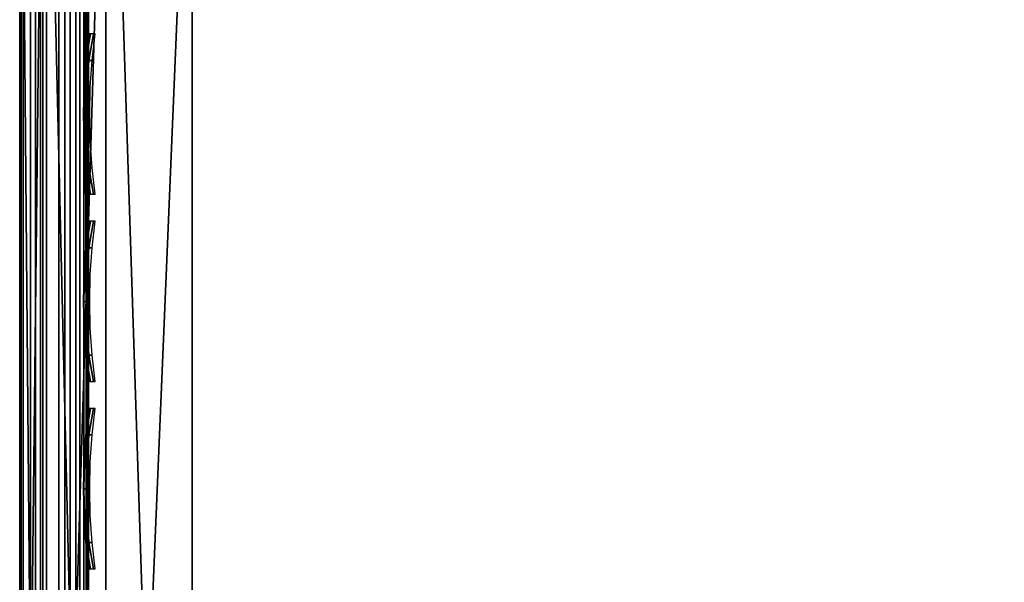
# Model space of a CAD drawing. Header units: inches. Extents: x 0 to 31.9, y -32.8 to 0.
# Tile 143 of 256: x 0 to 1.428, y -1.846 to -1.03. Entities that reach past the tile are written whole.
import ezdxf

# ---------------------------------------------------------------- set-up
doc = ezdxf.new("R2010")
doc.units = ezdxf.units.IN
doc.header["$LTSCALE"] = 0.03937
doc.header["$MEASUREMENT"] = 0
for name, color, linetype in [('A-FURN-3-ST-BK', 151, 'Continuous'), ('A-FURN-3-ST-SEAM', 250, 'Continuous'), ('A-FURN-3-STITCH', 15, 'Continuous')]:
    doc.layers.add(name, color=color, linetype=linetype)

msp = doc.modelspace()

# ---------------------------------------------------------------- meshes
at = {"layer": 'A-FURN-3-ST-BK'}
mesh = msp.add_polyface(dxfattribs=at)
corners = [(4.3598, -4.0154, 32.9659), (4.3865, -3.6488, 33), (2.3055, -3.9009, 32.9659), (2.3196, -3.5336, 33), (0.2498, -3.8115, 32.9739), (0.2497, -4.1252, 32.8962), (2.2918, -4.2558, 32.8648), (4.3339, -4.3696, 32.8648), (0.2495, -4.4224, 32.7691), (2.2791, -4.586, 32.7002), (4.3099, -4.6992, 32.7002), (4.595, -0.6671, 33), (2.424, -0.5465, 33), (0.25, -3.4894, 33), (4.6088, -0.4763, 32.9619), (2.4311, -0.3553, 32.9619), (0.25, -0.5005, 33), (0.2504, -0.3092, 32.9619), (2.4371, -0.1932, 32.8536), (0.2507, -0.147, 32.8535), (2.441, -0.0848, 32.6913), (0.2509, -0.0386, 32.6913), (2.4423, -0.0468, 32.5), (4.6306, -0.1684, 32.5), (4.6204, -0.3145, 32.8536), (4.6281, -0.2064, 32.6913), (4.6306, -0.1684, 5.25), (2.4423, -0.0468, 5.25), (0.251, -0.0005, 32.5), (4.6282, -0.2018, 5.125), (2.441, -0.0803, 5.125), (0.251, -0.0005, 5.25), (0.2509, -0.034, 5.125), (2.4375, -0.1717, 5.0335), (0.2505, -0.1255, 5.0335), (2.4327, -0.2966, 5), (4.6216, -0.2931, 5.0335), (4.6125, -0.4177, 5), (4.3439, -4.2586, 5), (2.2983, -4.1445, 5), (0.25, -4.1007, 5), (4.3251, -4.5168, 16.9008), (4.6134, -4.5764, 17.1854), (2.4332, -4.4467, 17.1854), (2.2884, -4.4033, 16.9008), (0.249, -4.381, 17.1153), (4.6056, -4.6861, 17.4505), (2.4296, -4.5566, 17.4505), (0.249, -4.4437, 17.3215), (4.3257, -4.5079, 5.2498), (2.2887, -4.3943, 5.2498), (0.249, -4.3597, 16.9008), (2.4394, -4.2751, 5.0335), (0.2495, -4.2257, 5.0335), (4.6261, -4.4052, 5.0335), (4.6189, -4.4964, 5.1249), (2.4357, -4.3666, 5.1249), (0.2491, -4.3172, 5.1249)]
mesh.append_faces([[corners[k] for k in face] for face in [(0, 1, 2), (2, 1, 3), (2, 3, 4), (2, 5, 6), (2, 6, 7, 0), (6, 8, 9), (6, 9, 10, 7), (1, 11, 3), (3, 11, 12), (3, 12, 13), (12, 14, 15), (12, 15, 16), (17, 15, 18), (19, 18, 20), (21, 20, 22), (20, 23, 22), (24, 25, 20, 18), (14, 24, 18, 15), (22, 26, 27), (22, 27, 28), (27, 29, 30), (27, 30, 31), (32, 30, 33), (34, 33, 35), (29, 36, 33, 30), (33, 37, 35), (37, 38, 39), (37, 39, 35), (35, 39, 40), (41, 42, 43), (41, 43, 44), (44, 43, 45), (42, 46, 47, 43), (43, 47, 48), (49, 41, 44), (49, 44, 50), (50, 44, 51), (38, 52, 39), (39, 52, 53), (54, 55, 56, 52), (52, 56, 53), (57, 56, 50), (55, 49, 56), (49, 50, 56)]])
mesh = msp.add_polyface(dxfattribs=at)
corners = [(0.2498, -3.8115, 32.9739), (2.3196, -3.5336, 33), (0.25, -3.4894, 33), (2.424, -0.5465, 33), (0.25, -0.5005, 33), (2.4311, -0.3553, 32.9619), (0.2504, -0.3092, 32.9619), (2.4327, -0.2966, 5), (0.25, -4.1007, 5), (0.25, -0.2505, 5), (0.125, -0.2505, 5.0335), (0.125, -4.1007, 5.0335), (0.0335, -0.2505, 5.125), (0.0335, -4.1007, 5.125), (0, -0.2505, 5.25), (0, -4.1007, 5.25), (0, -0.4048, 32.7309), (0, -0.5005, 32.75), (0.0063, -0.3836, 32.7822), (0.0335, -0.5005, 32.875), (0.0734, -0.3372, 32.8943), (0.125, -0.5005, 32.9665), (0.1042, -0.3272, 32.9185), (0.1736, -0.3138, 32.9508), (0.1738, -0.1554, 32.8451), (0.0063, -0.2181, 32.617), (0, -0.2695, 32.5957), (0.0063, -0.2844, 32.7161), (0, -0.3237, 32.6768), (0.0735, -0.1986, 32.8019), (0.1043, -0.1801, 32.8204), (0, -3.4894, 32.75), (0.0335, -3.4894, 32.875), (0.125, -3.4894, 32.9665), (0.1732, -3.8096, 32.9619), (0.0732, -3.7997, 32.9016), (0.0062, -3.7802, 32.7819), (0, -3.7713, 32.7272), (0, -4.1097, 16.901), (0, -0.2505, 32.5), (0, -4.1358, 17.1643), (0, -4.2128, 17.4173)]
mesh.append_faces([[corners[k] for k in face] for face in [(0, 1, 2), (2, 3, 4), (4, 5, 6), (7, 8, 9), (9, 8, 10), (10, 8, 11), (10, 11, 12), (12, 11, 13), (12, 13, 14), (14, 13, 15), (16, 17, 18), (18, 17, 19), (18, 19, 20), (20, 19, 21), (20, 21, 22), (22, 21, 23), (6, 24, 23), (6, 23, 4), (4, 23, 21), (25, 26, 27), (27, 26, 28), (27, 28, 18), (18, 28, 16), (27, 18, 20, 29), (29, 20, 22, 30), (17, 31, 19), (19, 31, 32), (19, 32, 21), (21, 32, 33), (21, 33, 4), (4, 33, 2), (33, 34, 2), (35, 33, 32), (36, 32, 31), (36, 31, 37), (15, 38, 14), (14, 38, 39), (39, 38, 40), (39, 40, 17), (17, 40, 41), (17, 41, 31), (17, 16, 39), (39, 16, 28), (39, 28, 26)]])
at = {"layer": 'A-FURN-3-ST-SEAM'}
mesh = msp.add_polyface(dxfattribs=at)
corners = [(0.0655, -0.3289, 32.9128), (0.0304, -0.3294, 32.9116), (0.0304, -0.5, 32.9459), (0.0655, -0.5, 32.9472), (0.0304, -2.4926, 32.9459), (0.0655, -2.4926, 32.9472), (0.0003, -2.4926, 32.9045), (0.0051, -2.4926, 32.9217), (0.0051, -0.5, 32.9217), (0.0003, -0.5, 32.9045), (0.0051, -0.3386, 32.8893), (0.0003, -0.3452, 32.8734), (0.0019, -0.352, 32.8571), (0.0019, -0.5, 32.8868), (0.0019, -2.4926, 32.8868), (0.0734, -2.4926, 32.8563), (0.0567, -2.4926, 32.8505), (0.0567, -0.5, 32.8505), (0.0734, -0.5, 32.8563), (0.0567, -0.3659, 32.8235), (0.0734, -0.3637, 32.8289), (0.0872, -0.3594, 32.8393), (0.0872, -0.5, 32.8675), (0.0872, -2.4926, 32.8675), (0.1, -2.4926, 32.9), (0.0965, -3.4889, 32.8826), (0.0965, -2.4926, 32.8826), (0.1, -0.5, 32.9), (0.0965, -0.5, 32.8826), (0.1, -0.347, 32.8693), (0.0929, -2.4926, 32.9255), (0.1, -3.4889, 32.9), (0.0929, -0.5, 32.9255), (0.0929, -0.3372, 32.8928), (0.039, -0.3655, 32.8245), (0.039, -0.5, 32.8515), (0.039, -2.4926, 32.8515), (0.0567, -3.4889, 32.8505), (0.039, -3.4889, 32.8515), (0.0965, -0.3536, 32.8532), (0.0872, -3.4889, 32.8675), (0.0228, -0.3627, 32.8313), (0.0228, -0.5, 32.8588), (0.0228, -2.4926, 32.8588), (0.0228, -3.4889, 32.8588), (0.0019, -3.4889, 32.8868), (0.0155, -0.3331, 32.9027), (0.0155, -0.5, 32.9362), (0.0155, -2.4926, 32.9362), (0.0051, -3.4889, 32.9217), (0.0155, -3.4889, 32.9362), (0.0304, -3.4889, 32.9459), (0.0812, -0.332, 32.9053), (0.0812, -0.5, 32.939), (0.0812, -2.4926, 32.939), (0.0655, -3.4889, 32.9472), (0.0812, -3.4889, 32.939), (0.0929, -3.4889, 32.9255)]
mesh.append_faces([[corners[k] for k in face] for face in [(0, 1, 2, 3), (3, 2, 4, 5), (6, 7, 8, 9), (9, 8, 10, 11), (11, 12, 13, 9), (9, 13, 14, 6), (15, 16, 17, 18), (18, 17, 19, 20), (20, 21, 22, 18), (18, 22, 23, 15), (24, 25, 26), (24, 26, 27), (27, 26, 28), (27, 28, 29), (30, 31, 24), (30, 24, 32), (32, 24, 27), (32, 27, 33), (34, 19, 17, 35), (35, 17, 16, 36), (36, 16, 37, 38), (21, 39, 28, 22), (22, 28, 26, 23), (23, 26, 25, 40), (41, 34, 35, 42), (42, 35, 36, 43), (43, 36, 38, 44), (12, 41, 42, 13), (13, 42, 43, 14), (14, 43, 44, 45), (46, 10, 8, 47), (47, 8, 7, 48), (48, 7, 49, 50), (1, 46, 47, 2), (2, 47, 48, 4), (4, 48, 50, 51), (52, 0, 3, 53), (53, 3, 5, 54), (54, 5, 55, 56), (33, 52, 53, 32), (32, 53, 54, 30), (30, 54, 56, 57)]])
at = {"layer": 'A-FURN-3-STITCH'}
mesh = msp.add_polymesh((7, 4), dxfattribs=at)
for k, corner in enumerate([(0.1007, -1.2829, 32.9506), (0.1028, -1.2829, 32.9521), (0.1071, -1.2829, 32.955), (0.1093, -1.2829, 32.9565), (0.0964, -1.2446, 32.9569), (0.096, -1.2446, 32.9621), (0.1003, -1.2446, 32.9651), (0.105, -1.2446, 32.9628), (0.0938, -1.2057, 32.9607), (0.0934, -1.2057, 32.9659), (0.0977, -1.2057, 32.9689), (0.1024, -1.2057, 32.9666), (0.0929, -1.1666, 32.962), (0.0926, -1.1666, 32.9672), (0.0969, -1.1666, 32.9701), (0.1016, -1.1666, 32.9679), (0.0938, -1.1276, 32.9607), (0.0934, -1.1276, 32.9659), (0.0977, -1.1276, 32.9689), (0.1024, -1.1276, 32.9666), (0.0964, -1.0887, 32.9569), (0.096, -1.0887, 32.9621), (0.1003, -1.0887, 32.9651), (0.105, -1.0887, 32.9628), (0.1007, -1.0504, 32.9506), (0.1028, -1.0504, 32.9521), (0.1071, -1.0504, 32.9551), (0.1093, -1.0504, 32.9565)]):
    mesh.set_mesh_vertex(divmod(k, 4), corner)
mesh = msp.add_polymesh((7, 4), dxfattribs=at)
for k, corner in enumerate([(0.1007, -1.5546, 32.9506), (0.1028, -1.5546, 32.9521), (0.1071, -1.5546, 32.955), (0.1093, -1.5546, 32.9565), (0.0964, -1.5163, 32.9569), (0.096, -1.5163, 32.9621), (0.1003, -1.5163, 32.9651), (0.105, -1.5163, 32.9628), (0.0938, -1.4774, 32.9607), (0.0934, -1.4774, 32.9659), (0.0977, -1.4774, 32.9689), (0.1024, -1.4774, 32.9666), (0.0929, -1.4384, 32.962), (0.0926, -1.4384, 32.9672), (0.0969, -1.4384, 32.9701), (0.1016, -1.4384, 32.9679), (0.0938, -1.3993, 32.9607), (0.0934, -1.3993, 32.9659), (0.0977, -1.3993, 32.9689), (0.1024, -1.3993, 32.9666), (0.0964, -1.3605, 32.9569), (0.096, -1.3605, 32.9621), (0.1003, -1.3605, 32.9651), (0.105, -1.3605, 32.9628), (0.1007, -1.3221, 32.9506), (0.1028, -1.3221, 32.9521), (0.1071, -1.3221, 32.9551), (0.1093, -1.3221, 32.9565)]):
    mesh.set_mesh_vertex(divmod(k, 4), corner)
mesh = msp.add_polymesh((7, 4), dxfattribs=at)
for k, corner in enumerate([(0.1007, -1.8263, 32.9506), (0.1028, -1.8263, 32.9521), (0.1071, -1.8263, 32.955), (0.1093, -1.8263, 32.9565), (0.0964, -1.788, 32.9569), (0.096, -1.788, 32.9621), (0.1003, -1.788, 32.9651), (0.105, -1.788, 32.9628), (0.0938, -1.7492, 32.9607), (0.0934, -1.7492, 32.9659), (0.0977, -1.7492, 32.9689), (0.1024, -1.7492, 32.9666), (0.0929, -1.7101, 32.962), (0.0926, -1.7101, 32.9672), (0.0969, -1.7101, 32.9701), (0.1016, -1.7101, 32.9679), (0.0938, -1.671, 32.9607), (0.0934, -1.671, 32.9659), (0.0977, -1.671, 32.9689), (0.1024, -1.671, 32.9666), (0.0964, -1.6322, 32.9569), (0.096, -1.6322, 32.9621), (0.1003, -1.6322, 32.9651), (0.105, -1.6322, 32.9628), (0.1007, -1.5938, 32.9506), (0.1028, -1.5938, 32.9521), (0.1071, -1.5938, 32.9551), (0.1093, -1.5938, 32.9565)]):
    mesh.set_mesh_vertex(divmod(k, 4), corner)

doc.saveas('drawing.dxf')
